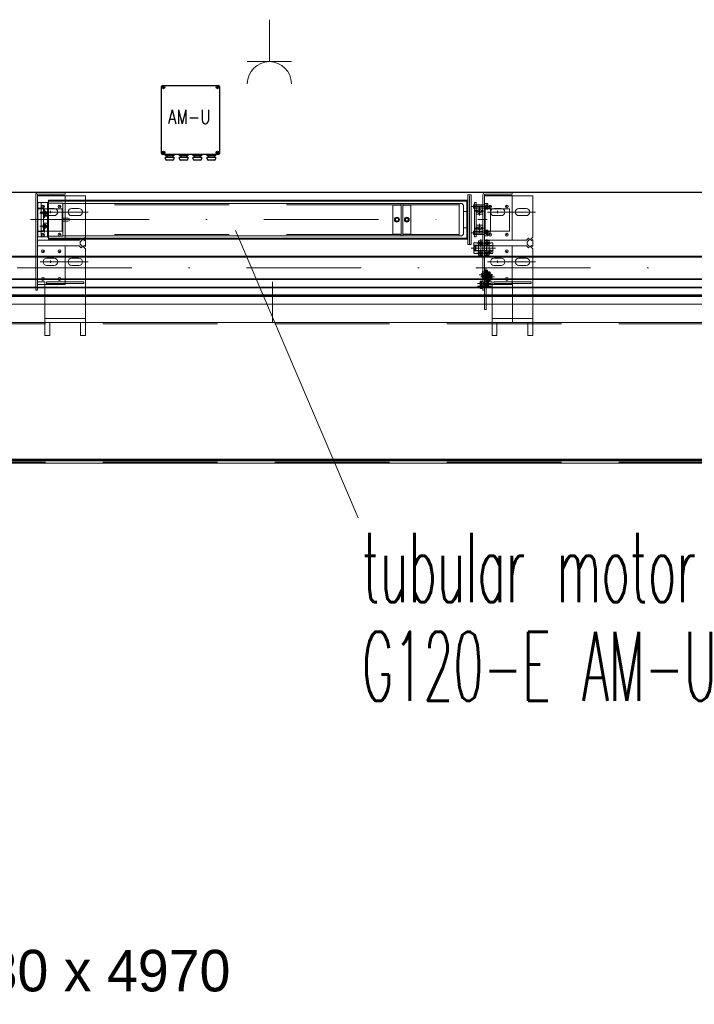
# Model space of a CAD drawing. Extents: x 50445 to 145605, y -10968 to 41989.
# Tile 55 of 256: x 54175 to 55394, y 23411 to 25190. Entities that reach past the tile are written whole.
import ezdxf

# ---------------------------------------------------------------- set-up
doc = ezdxf.new("R2010")
doc.units = 0
doc.header["$LTSCALE"] = 414.30304
doc.header["$MEASUREMENT"] = 0
doc.linetypes.add('DASHDOT', pattern=[1, 0.5, -0.25, 0, -0.25])
doc.linetypes.add('DASHED', pattern=[0.75, 0.5, -0.25])
doc.layers.get('0').update_dxf_attribs({"linetype": 'CONTINUOUS'})
for name, color, linetype, lineweight in [('BESCHRIFTUNG 025', 7, 'CONTINUOUS', 25), ('BLECH', 5, 'CONTINUOUS', 35), ('GEWINDELINIEN', 94, 'CONTINUOUS', 18), ('HILFSLINIEN', 3, 'CONTINUOUS', 13), ('LIJN18', 30, 'CONTINUOUS', 18), ('MITTELLINIEN', 7, 'DASHDOT', 18), ('SCHRAFFUR WÄNDE', 34, 'CONTINUOUS', 18), ('STAHLBAU', 7, 'CONTINUOUS', 35), ('UNSICHTBARE', 7, 'DASHED', 18), ('WÄNDE', 7, 'CONTINUOUS', 35)]:
    doc.layers.add(name, color=color, linetype=linetype, lineweight=lineweight)
doc.styles.add('Isonorm', font='txt.shx')
doc.styles.add('ROMANS', font='romans', dxfattribs={"width": 0.8})
pattern_1 = [(45, (47686.07, 18935.98), (-70.7107, 70.7107), [])]

msp = doc.modelspace()

# ---------------------------------------------------------------- hatches: boundary and pattern name
at = {"layer": 'SCHRAFFUR WÄNDE', "lineweight": 0}
h = msp.add_hatch(dxfattribs=at)
h.set_pattern_fill('ANSI31', color=256, scale=32, style=0)
h.set_pattern_definition(pattern_1)
edge = h.paths.add_edge_path()
edge.add_arc((55005.9, 24844.5), 3.19, 36.8699, 143.1301, ccw=False)
edge.add_line((55008.5, 24846.4), (55011.9, 24846.4))
edge.add_line((55011.9, 24846.4), (55011.9, 24849.4))
edge.add_arc((55011.3, 24849.4), 0.6, 360, 450)
edge.add_line((55011.3, 24850), (55000.5, 24850))
edge.add_arc((55000.5, 24849.4), 0.6, 90, 180)
edge.add_line((54999.9, 24849.4), (54999.9, 24846.4))
edge.add_line((54999.9, 24846.4), (55003.4, 24846.4))
h = msp.add_hatch(dxfattribs=at)
h.set_pattern_fill('ANSI31', color=256, scale=32, style=0)
h.set_pattern_definition(pattern_1)
edge = h.paths.add_edge_path()
edge.add_arc((55005.9, 24844.5), 3.19, 216.8699, 323.1301, ccw=False)
edge.add_line((55003.4, 24842.6), (54999.9, 24842.6))
edge.add_line((54999.9, 24842.6), (54999.9, 24839.6))
edge.add_arc((55000.5, 24839.6), 0.6, 180, 270)
edge.add_line((55000.5, 24839), (55011.3, 24839))
edge.add_arc((55011.3, 24839.6), 0.6, 270, 360)
edge.add_line((55011.9, 24839.6), (55011.9, 24842.6))
edge.add_line((55011.9, 24842.6), (55008.5, 24842.6))
h = msp.add_hatch(dxfattribs=at)
h.set_pattern_fill('ANSI31', color=256, scale=32, style=0)
h.set_pattern_definition(pattern_1)
edge = h.paths.add_edge_path()
edge.add_arc((55005.9, 24813.5), 3.19, 36.8699, 143.1301, ccw=False)
edge.add_line((55008.5, 24815.4), (55011.9, 24815.4))
edge.add_line((55011.9, 24815.4), (55011.9, 24818.4))
edge.add_arc((55011.3, 24818.4), 0.6, 360, 450)
edge.add_line((55011.3, 24819), (55000.5, 24819))
edge.add_arc((55000.5, 24818.4), 0.6, 90, 180)
edge.add_line((54999.9, 24818.4), (54999.9, 24815.4))
edge.add_line((54999.9, 24815.4), (55003.4, 24815.4))
h = msp.add_hatch(dxfattribs=at)
h.set_pattern_fill('ANSI31', color=256, scale=32, style=0)
h.set_pattern_definition(pattern_1)
edge = h.paths.add_edge_path()
edge.add_arc((55005.9, 24813.5), 3.19, 216.8699, 323.1301, ccw=False)
edge.add_line((55003.4, 24811.6), (54999.9, 24811.6))
edge.add_line((54999.9, 24811.6), (54999.9, 24808.6))
edge.add_arc((55000.5, 24808.6), 0.6, 180, 270)
edge.add_line((55000.5, 24808), (55011.3, 24808))
edge.add_arc((55011.3, 24808.6), 0.6, 270, 360)
edge.add_line((55011.9, 24808.6), (55011.9, 24811.6))
edge.add_line((55011.9, 24811.6), (55008.5, 24811.6))
h = msp.add_hatch(dxfattribs=at)
h.set_pattern_fill('ANSI31', color=256, scale=32, style=0)
h.set_pattern_definition(pattern_1)
edge = h.paths.add_edge_path()
edge.add_arc((55017.4, 24734.8), 1.59, 36.8699, 143.1301, ccw=False)
edge.add_line((55018.7, 24735.8), (55019.9, 24735.8))
edge.add_line((55019.9, 24735.8), (55019.9, 24737.2))
edge.add_arc((55019.6, 24737.2), 0.3, 360, 450)
edge.add_line((55019.6, 24737.5), (55015.2, 24737.5))
edge.add_arc((55015.2, 24737.2), 0.3, 90, 180)
edge.add_line((55014.9, 24737.2), (55014.9, 24735.8))
edge.add_line((55014.9, 24735.8), (55016.2, 24735.8))
h = msp.add_hatch(dxfattribs=at)
h.set_pattern_fill('ANSI31', color=256, scale=32, style=0)
h.set_pattern_definition(pattern_1)
edge = h.paths.add_edge_path()
edge.add_arc((55017.4, 24734.8), 1.59, 216.8699, 323.1301, ccw=False)
edge.add_line((55016.2, 24733.8), (55014.9, 24733.8))
edge.add_line((55014.9, 24733.8), (55014.9, 24732.3))
edge.add_arc((55015.2, 24732.3), 0.3, 180, 270)
edge.add_line((55015.2, 24732), (55019.6, 24732))
edge.add_arc((55019.6, 24732.3), 0.3, 270, 360)
edge.add_line((55019.9, 24732.3), (55019.9, 24733.8))
edge.add_line((55019.9, 24733.8), (55018.7, 24733.8))
h = msp.add_hatch(dxfattribs=at)
h.set_pattern_fill('ANSI31', color=256, scale=32, style=0)
h.set_pattern_definition(pattern_1)
edge = h.paths.add_edge_path()
edge.add_arc((55017.4, 24724.3), 1.59, 36.8699, 143.1301, ccw=False)
edge.add_line((55018.7, 24725.3), (55019.9, 24725.3))
edge.add_line((55019.9, 24725.3), (55019.9, 24726.7))
edge.add_arc((55019.6, 24726.7), 0.3, 360, 450)
edge.add_line((55019.6, 24727), (55015.2, 24727))
edge.add_arc((55015.2, 24726.7), 0.3, 90, 180)
edge.add_line((55014.9, 24726.7), (55014.9, 24725.3))
edge.add_line((55014.9, 24725.3), (55016.2, 24725.3))
h = msp.add_hatch(dxfattribs=at)
h.set_pattern_fill('ANSI31', color=256, scale=32, style=0)
h.set_pattern_definition(pattern_1)
edge = h.paths.add_edge_path()
edge.add_arc((55017.4, 24724.3), 1.59, 216.8699, 323.1301, ccw=False)
edge.add_line((55016.2, 24723.3), (55014.9, 24723.3))
edge.add_line((55014.9, 24723.3), (55014.9, 24721.8))
edge.add_arc((55015.2, 24721.8), 0.3, 180, 270)
edge.add_line((55015.2, 24721.5), (55019.6, 24721.5))
edge.add_arc((55019.6, 24721.8), 0.3, 270, 360)
edge.add_line((55019.9, 24721.8), (55019.9, 24723.3))
edge.add_line((55019.9, 24723.3), (55018.7, 24723.3))
h = msp.add_hatch(dxfattribs=at)
h.set_pattern_fill('ANSI31', color=256, scale=32, style=0)
h.set_pattern_definition(pattern_1)
edge = h.paths.add_edge_path()
edge.add_arc((55020.4, 24730.7), 1.59, 36.8699, 143.1301, ccw=False)
edge.add_line((55021.7, 24731.6), (55022.9, 24731.6))
edge.add_line((55022.9, 24731.6), (55022.9, 24733.1))
edge.add_arc((55022.6, 24733.1), 0.3, 360, 450)
edge.add_line((55022.6, 24733.4), (55018.2, 24733.4))
edge.add_arc((55018.2, 24733.1), 0.3, 90, 180)
edge.add_line((55017.9, 24733.1), (55017.9, 24731.6))
edge.add_line((55017.9, 24731.6), (55019.2, 24731.6))
h = msp.add_hatch(dxfattribs=at)
h.set_pattern_fill('ANSI31', color=256, scale=32, style=0)
h.set_pattern_definition(pattern_1)
edge = h.paths.add_edge_path()
edge.add_arc((55020.4, 24730.7), 1.59, 216.8699, 323.1301, ccw=False)
edge.add_line((55019.2, 24729.7), (55017.9, 24729.7))
edge.add_line((55017.9, 24729.7), (55017.9, 24728.2))
edge.add_arc((55018.2, 24728.2), 0.3, 180, 270)
edge.add_line((55018.2, 24727.9), (55022.6, 24727.9))
edge.add_arc((55022.6, 24728.2), 0.3, 270, 360)
edge.add_line((55022.9, 24728.2), (55022.9, 24729.7))
edge.add_line((55022.9, 24729.7), (55021.7, 24729.7))
h = msp.add_hatch(dxfattribs=at)
h.set_pattern_fill('ANSI31', color=256, scale=32, style=0)
h.set_pattern_definition(pattern_1)
edge = h.paths.add_edge_path()
edge.add_arc((55020.4, 24720.2), 1.59, 36.8699, 143.1301, ccw=False)
edge.add_line((55021.7, 24721.1), (55022.9, 24721.1))
edge.add_line((55022.9, 24721.1), (55022.9, 24722.6))
edge.add_arc((55022.6, 24722.6), 0.3, 360, 450)
edge.add_line((55022.6, 24722.9), (55018.2, 24722.9))
edge.add_arc((55018.2, 24722.6), 0.3, 90, 180)
edge.add_line((55017.9, 24722.6), (55017.9, 24721.1))
edge.add_line((55017.9, 24721.1), (55019.2, 24721.1))
h = msp.add_hatch(dxfattribs=at)
h.set_pattern_fill('ANSI31', color=256, scale=32, style=0)
h.set_pattern_definition(pattern_1)
edge = h.paths.add_edge_path()
edge.add_arc((55020.4, 24720.2), 1.59, 216.8699, 323.1301, ccw=False)
edge.add_line((55019.2, 24719.2), (55017.9, 24719.2))
edge.add_line((55017.9, 24719.2), (55017.9, 24717.7))
edge.add_arc((55018.2, 24717.7), 0.3, 180, 270)
edge.add_line((55018.2, 24717.4), (55022.6, 24717.4))
edge.add_arc((55022.6, 24717.7), 0.3, 270, 360)
edge.add_line((55022.9, 24717.7), (55022.9, 24719.2))
edge.add_line((55022.9, 24719.2), (55021.7, 24719.2))
at = {"layer": 'WÄNDE', "lineweight": 0}
h = msp.add_hatch(dxfattribs=at)
h.set_pattern_fill('ANSI31', color=256, scale=32, style=0)
h.set_pattern_definition(pattern_1)
edge = h.paths.add_edge_path()
edge.add_arc((55007.9, 24786.6), 2.32, 36.8699, 143.1301, ccw=False)
edge.add_line((55009.8, 24788), (55011.9, 24788))
edge.add_line((55011.9, 24788), (55011.9, 24790.3))
edge.add_arc((55011.6, 24790.3), 0.3, 0, 90)
edge.add_line((55011.6, 24790.6), (55004.2, 24790.6))
edge.add_arc((55004.2, 24790.3), 0.3, 90, 180)
edge.add_line((55003.9, 24790.3), (55003.9, 24788))
edge.add_line((55003.9, 24788), (55006.1, 24788))
h = msp.add_hatch(dxfattribs=at)
h.set_pattern_fill('ANSI31', color=256, scale=32, style=0)
h.set_pattern_definition(pattern_1)
edge = h.paths.add_edge_path()
edge.add_arc((55007.9, 24786.6), 2.32, 216.8699, 323.1301, ccw=False)
edge.add_line((55006.1, 24785.2), (55003.9, 24785.2))
edge.add_line((55003.9, 24785.2), (55003.9, 24782.9))
edge.add_arc((55004.2, 24782.9), 0.3, 180, 270)
edge.add_line((55004.2, 24782.6), (55011.6, 24782.6))
edge.add_arc((55011.6, 24782.9), 0.3, 270, 360)
edge.add_line((55011.9, 24782.9), (55011.9, 24785.2))
edge.add_line((55011.9, 24785.2), (55009.8, 24785.2))
h = msp.add_hatch(dxfattribs=at)
h.set_pattern_fill('ANSI31', color=256, scale=32, style=0)
h.set_pattern_definition(pattern_1)
edge = h.paths.add_edge_path()
edge.add_arc((55018.9, 24786.6), 2.32, 36.8699, 143.1301, ccw=False)
edge.add_line((55020.8, 24788), (55022.9, 24788))
edge.add_line((55022.9, 24788), (55022.9, 24790.3))
edge.add_arc((55022.6, 24790.3), 0.3, 0, 90)
edge.add_line((55022.6, 24790.6), (55015.2, 24790.6))
edge.add_arc((55015.2, 24790.3), 0.3, 90, 180)
edge.add_line((55014.9, 24790.3), (55014.9, 24788))
edge.add_line((55014.9, 24788), (55017.1, 24788))
h = msp.add_hatch(dxfattribs=at)
h.set_pattern_fill('ANSI31', color=256, scale=32, style=0)
h.set_pattern_definition(pattern_1)
edge = h.paths.add_edge_path()
edge.add_arc((55018.9, 24786.6), 2.32, 216.8699, 323.1301, ccw=False)
edge.add_line((55017.1, 24785.2), (55014.9, 24785.2))
edge.add_line((55014.9, 24785.2), (55014.9, 24782.9))
edge.add_arc((55015.2, 24782.9), 0.3, 180, 270)
edge.add_line((55015.2, 24782.6), (55022.6, 24782.6))
edge.add_arc((55022.6, 24782.9), 0.3, 270, 360)
edge.add_line((55022.9, 24782.9), (55022.9, 24785.2))
edge.add_line((55022.9, 24785.2), (55020.8, 24785.2))
h = msp.add_hatch(dxfattribs=at)
h.set_pattern_fill('ANSI31', color=256, scale=32, style=0)
h.set_pattern_definition(pattern_1)
edge = h.paths.add_edge_path()
edge.add_arc((55007.9, 24768.6), 2.32, 36.8699, 143.1301, ccw=False)
edge.add_line((55009.8, 24770), (55011.9, 24770))
edge.add_line((55011.9, 24770), (55011.9, 24772.3))
edge.add_arc((55011.6, 24772.3), 0.3, 0, 90)
edge.add_line((55011.6, 24772.6), (55004.2, 24772.6))
edge.add_arc((55004.2, 24772.3), 0.3, 90, 180)
edge.add_line((55003.9, 24772.3), (55003.9, 24770))
edge.add_line((55003.9, 24770), (55006.1, 24770))
h = msp.add_hatch(dxfattribs=at)
h.set_pattern_fill('ANSI31', color=256, scale=32, style=0)
h.set_pattern_definition(pattern_1)
edge = h.paths.add_edge_path()
edge.add_arc((55007.9, 24768.6), 2.32, 216.8699, 323.1301, ccw=False)
edge.add_line((55006.1, 24767.2), (55003.9, 24767.2))
edge.add_line((55003.9, 24767.2), (55003.9, 24764.9))
edge.add_arc((55004.2, 24764.9), 0.3, 180, 270)
edge.add_line((55004.2, 24764.6), (55011.6, 24764.6))
edge.add_arc((55011.6, 24764.9), 0.3, 270, 360)
edge.add_line((55011.9, 24764.9), (55011.9, 24767.2))
edge.add_line((55011.9, 24767.2), (55009.8, 24767.2))
h = msp.add_hatch(dxfattribs=at)
h.set_pattern_fill('ANSI31', color=256, scale=32, style=0)
h.set_pattern_definition(pattern_1)
edge = h.paths.add_edge_path()
edge.add_arc((55018.9, 24768.6), 2.32, 36.8699, 143.1301, ccw=False)
edge.add_line((55020.8, 24770), (55022.9, 24770))
edge.add_line((55022.9, 24770), (55022.9, 24772.3))
edge.add_arc((55022.6, 24772.3), 0.3, 0, 90)
edge.add_line((55022.6, 24772.6), (55015.2, 24772.6))
edge.add_arc((55015.2, 24772.3), 0.3, 90, 180)
edge.add_line((55014.9, 24772.3), (55014.9, 24770))
edge.add_line((55014.9, 24770), (55017.1, 24770))
h = msp.add_hatch(dxfattribs=at)
h.set_pattern_fill('ANSI31', color=256, scale=32, style=0)
h.set_pattern_definition(pattern_1)
edge = h.paths.add_edge_path()
edge.add_arc((55018.9, 24768.6), 2.32, 216.8699, 323.1301, ccw=False)
edge.add_line((55017.1, 24767.2), (55014.9, 24767.2))
edge.add_line((55014.9, 24767.2), (55014.9, 24764.9))
edge.add_arc((55015.2, 24764.9), 0.3, 180, 270)
edge.add_line((55015.2, 24764.6), (55022.6, 24764.6))
edge.add_arc((55022.6, 24764.9), 0.3, 270, 360)
edge.add_line((55022.9, 24764.9), (55022.9, 24767.2))
edge.add_line((55022.9, 24767.2), (55020.8, 24767.2))

# ---------------------------------------------------------------- linework, layer by layer
at = {"linetype": 'Continuous', "lineweight": 0}
for p, q in [((54626, 25190.5), (54626, 25114.7)), ((54626, 25114.7), (54586.1, 25114.7)), ((54626, 25114.7), (54665.9, 25114.7)), ((54565, 24809.5), (54786.6, 24290))]:
    msp.add_line(p, q, dxfattribs=at)
for p, q in [((54431, 24948.7), (54431, 25069.7)), ((54433, 25071.7), (54534, 25071.7)), ((54536, 25069.7), (54536, 24948.7)), ((54534, 24946.7), (54433, 24946.7)), ((54438.5, 24944.2), (54438.5, 24946.7)), ((54438.5, 24946.7), (54453.5, 24946.7)), ((54453.5, 24944.2), (54438.5, 24944.2)), ((54438.5, 24938.7), (54438.5, 24941.7)), ((54438.5, 24941.7), (54453.5, 24941.7)), ((54451.5, 24936.7), (54440.5, 24936.7)), ((54441, 24944.2), (54441, 24941.7)), ((54446, 24946.7), (54446, 24946.7)), ((54451, 24944.2), (54451, 24941.7)), ((54453.5, 24946.7), (54453.5, 24944.2)), ((54453.5, 24941.7), (54453.5, 24938.7)), ((54463.5, 24944.2), (54463.5, 24946.7)), ((54463.5, 24946.7), (54478.5, 24946.7)), ((54478.5, 24944.2), (54463.5, 24944.2)), ((54463.5, 24941.7), (54478.5, 24941.7)), ((54463.5, 24938.7), (54463.5, 24941.7)), ((54476.5, 24936.7), (54465.5, 24936.7)), ((54466, 24944.2), (54466, 24941.7)), ((54471, 24946.7), (54471, 24946.7)), ((54476, 24944.2), (54476, 24941.7)), ((54478.5, 24946.7), (54478.5, 24944.2)), ((54478.5, 24941.7), (54478.5, 24938.7)), ((54488.5, 24944.2), (54488.5, 24946.7)), ((54488.5, 24946.7), (54503.5, 24946.7)), ((54503.5, 24944.2), (54488.5, 24944.2)), ((54488.5, 24938.7), (54488.5, 24941.7)), ((54488.5, 24941.7), (54503.5, 24941.7)), ((54501.5, 24936.7), (54490.5, 24936.7)), ((54491, 24944.2), (54491, 24941.7)), ((54496, 24946.7), (54496, 24946.7)), ((54501, 24944.2), (54501, 24941.7)), ((54503.5, 24946.7), (54503.5, 24944.2)), ((54503.5, 24941.7), (54503.5, 24938.7)), ((54513.5, 24944.2), (54513.5, 24946.7)), ((54513.5, 24946.7), (54528.5, 24946.7)), ((54528.5, 24944.2), (54513.5, 24944.2)), ((54513.5, 24938.7), (54513.5, 24941.7)), ((54513.5, 24941.7), (54528.5, 24941.7)), ((54526.5, 24936.7), (54515.5, 24936.7)), ((54516, 24944.2), (54516, 24941.7)), ((54521, 24946.7), (54521, 24946.7)), ((54526, 24944.2), (54526, 24941.7)), ((54528.5, 24946.7), (54528.5, 24944.2)), ((54528.5, 24941.7), (54528.5, 24938.7))]:
    msp.add_line(p, q)
for centre, radius in [((54434.5, 25068.2), 2.5), ((54434.5, 25068.2), 1), ((54532.5, 25068.2), 2.5), ((54532.5, 25068.2), 1), ((54434.5, 24950.2), 2.5), ((54434.5, 24950.2), 1), ((54532.5, 24950.2), 2.5), ((54532.5, 24950.2), 1)]:
    msp.add_circle(centre, radius)
msp.add_arc((54626, 25074.8), 39.9, 0, 180, dxfattribs=at)
for centre, start, end in [((54433, 25069.7), 90, 180), ((54534, 25069.7), 0, 90), ((54433, 24948.7), 180, 270), ((54440.5, 24938.7), 180, 270), ((54451.5, 24938.7), 270, 0), ((54465.5, 24938.7), 180, 270), ((54476.5, 24938.7), 270, 0), ((54490.5, 24938.7), 180, 270), ((54501.5, 24938.7), 270, 0), ((54515.5, 24938.7), 180, 270), ((54526.5, 24938.7), 270, 0), ((54534, 24948.7), 270, 0)]:
    msp.add_arc(centre, 2, start, end)
at = {"layer": 'BLECH', "lineweight": 0}
for p, q in [((56153.9, 24878.8), (53703.9, 24878.8)), ((56153.9, 24877.8), (53703.9, 24877.8)), ((54203.9, 24873.8), (54203.9, 24701.8)), ((54206.9, 24873.8), (54206.9, 24701.8)), ((54206.9, 24872.8), (54256.9, 24872.8)), ((54293.9, 24871.8), (54206.9, 24871.8)), ((54256.9, 24877.8), (54207.9, 24877.8)), ((54256.9, 24874.8), (54207.9, 24874.8)), ((54256.9, 24877.8), (54256.9, 24874.8)), ((54256.9, 24872.8), (54256.9, 24791.8)), ((54293.9, 24871.8), (54293.9, 24797.5)), ((54984.9, 24874), (54990.9, 24874)), ((54984.9, 24794), (54984.9, 24874)), ((54987.9, 24784), (54987.9, 24872)), ((54990.9, 24784), (54990.9, 24874)), ((55011.9, 24873.8), (55011.9, 24701.8)), ((55014.9, 24873.8), (55014.9, 24701.8)), ((55014.9, 24872.8), (55064.9, 24872.8)), ((55101.9, 24871.8), (55014.9, 24871.8)), ((55064.9, 24877.8), (55015.9, 24877.8)), ((55064.9, 24874.8), (55015.9, 24874.8)), ((55064.9, 24877.8), (55064.9, 24874.8)), ((55064.9, 24872.8), (55064.9, 24791.8)), ((55101.9, 24871.8), (55101.9, 24797.5)), ((54207.8, 24807.5), (54207.8, 24849.5)), ((54217.8, 24849.5), (54207.8, 24849.5)), ((54207.8, 24848.5), (54217.8, 24848.5)), ((54217.8, 24807.5), (54217.8, 24849.5)), ((54220.8, 24848.5), (54240.1, 24848.5)), ((54223.9, 24849.3), (54236.9, 24849.3)), ((54226.9, 24864), (54984.9, 24864)), ((54226.9, 24864), (54226.9, 24794)), ((54226.9, 24862.5), (54984.9, 24862.5)), ((54268.9, 24849.3), (54281.9, 24849.3)), ((54982.9, 24795.5), (54982.9, 24862.5)), ((54984.9, 24784), (54984.9, 24864)), ((54996.9, 24798), (54996.9, 24860)), ((54999.9, 24860), (54996.9, 24860)), ((54999.9, 24798), (54999.9, 24860)), ((54999.9, 24849.4), (54999.9, 24844.5)), ((55011.3, 24850), (55000.5, 24850)), ((55011.9, 24849.4), (55011.9, 24844.5)), ((55015.8, 24807.5), (55015.8, 24849.5)), ((55025.8, 24849.5), (55015.8, 24849.5)), ((55015.8, 24848.5), (55025.8, 24848.5)), ((55025.8, 24807.5), (55025.8, 24849.5)), ((55028.8, 24848.5), (55048.1, 24848.5)), ((55031.9, 24849.3), (55044.9, 24849.3)), ((55076.9, 24849.3), (55089.9, 24849.3)), ((54223.9, 24836.3), (54236.9, 24836.3)), ((54268.9, 24836.3), (54281.9, 24836.3)), ((54999.9, 24846.4), (54996.9, 24846.4)), ((54999.9, 24846.4), (55003.4, 24846.4)), ((54999.9, 24839.6), (54999.9, 24844.5)), ((54999.9, 24842.6), (55003.4, 24842.6)), ((55011.3, 24839), (55000.5, 24839)), ((55011.9, 24846.4), (55008.5, 24846.4)), ((55011.9, 24842.6), (55008.5, 24842.6)), ((55011.9, 24839.6), (55011.9, 24844.5)), ((55031.9, 24836.3), (55044.9, 24836.3)), ((55076.9, 24836.3), (55089.9, 24836.3)), ((54999.9, 24811.6), (54996.9, 24811.6)), ((54999.9, 24818.4), (54999.9, 24813.5)), ((54999.9, 24815.4), (55003.4, 24815.4)), ((54999.9, 24808.6), (54999.9, 24813.5)), ((54999.9, 24811.6), (55003.4, 24811.6)), ((55011.3, 24819), (55000.5, 24819)), ((55011.9, 24815.4), (55008.5, 24815.4)), ((55011.9, 24811.6), (55008.5, 24811.6)), ((55011.9, 24818.4), (55011.9, 24813.5)), ((55011.9, 24808.6), (55011.9, 24813.5)), ((54207.8, 24808.5), (54217.8, 24808.5)), ((54217.8, 24807.5), (54207.8, 24807.5)), ((54226.9, 24795.5), (54984.9, 24795.5)), ((54226.9, 24794), (54984.9, 24794)), ((54286.1, 24795.4), (54282.4, 24791.8)), ((54288.2, 24793.3), (54286.1, 24795.4)), ((54289.7, 24793.3), (54293.9, 24797.5)), ((54999.9, 24798), (54996.9, 24798)), ((55011.3, 24808), (55000.5, 24808)), ((55015.8, 24808.5), (55025.8, 24808.5)), ((55025.8, 24807.5), (55015.8, 24807.5)), ((55094.1, 24795.4), (55090.4, 24791.8)), ((55096.2, 24793.3), (55094.1, 24795.4)), ((55097.7, 24793.3), (55101.9, 24797.5)), ((54282.4, 24791.8), (54206.9, 24791.8)), ((54206.9, 24791.8), (54256.9, 24791.8)), ((54282.4, 24781.8), (54206.9, 24781.8)), ((54208.4, 24781.8), (54256.9, 24781.8)), ((54286.1, 24778.1), (54282.4, 24781.8)), ((54288.2, 24793.3), (54283.9, 24789)), ((54283.9, 24789), (54283.9, 24784.5)), ((54288.2, 24780.3), (54283.9, 24784.5)), ((54288.2, 24780.3), (54286.1, 24778.1)), ((54289.7, 24793.3), (54291.8, 24791.1)), ((54289.7, 24780.3), (54291.8, 24782.4)), ((54289.7, 24780.3), (54293.9, 24776)), ((54291.8, 24791.1), (54293.9, 24793.3)), ((54291.8, 24782.4), (54293.9, 24780.3)), ((54293.9, 24793.3), (54293.9, 24780.3)), ((54293.9, 24776), (54293.9, 24642.8)), ((54984.9, 24784), (54990.9, 24784)), ((54995.5, 24785), (54995.5, 24770.3)), ((54996.5, 24787.4), (55002.9, 24787.4)), ((54996.5, 24782.5), (55002.9, 24782.5)), ((54998.9, 24782.6), (54997.9, 24781.7)), ((54997.9, 24773.5), (54997.9, 24781.7)), ((55022.9, 24782.6), (54998.9, 24782.6)), ((54998.9, 24772.6), (54998.9, 24782.6)), ((55003.9, 24785), (55003.9, 24770.3)), ((55090.4, 24791.8), (55014.9, 24791.8)), ((55014.9, 24791.8), (55064.9, 24791.8)), ((55090.4, 24781.8), (55014.9, 24781.8)), ((55016.4, 24781.8), (55064.9, 24781.8)), ((55018.4, 24772.6), (55018.4, 24782.6)), ((55022.9, 24769.2), (55022.9, 24786.1)), ((55023.3, 24786.1), (55022.9, 24786.1)), ((55023.3, 24787.4), (55029.3, 24787.4)), ((55023.3, 24767.8), (55023.3, 24787.4)), ((55023.3, 24782.5), (55029.3, 24782.5)), ((55029.7, 24770.3), (55029.7, 24785)), ((55094.1, 24778.1), (55090.4, 24781.8)), ((55096.2, 24793.3), (55091.9, 24789)), ((55091.9, 24789), (55091.9, 24784.5)), ((55096.2, 24780.3), (55091.9, 24784.5)), ((55096.2, 24780.3), (55094.1, 24778.1)), ((55097.7, 24793.3), (55099.8, 24791.1)), ((55097.7, 24780.3), (55099.8, 24782.4)), ((55097.7, 24780.3), (55101.9, 24776)), ((55099.8, 24791.1), (55101.9, 24793.3)), ((55099.8, 24782.4), (55101.9, 24780.3)), ((55101.9, 24793.3), (55101.9, 24780.3)), ((55101.9, 24776), (55101.9, 24642.8)), ((54223.9, 24759.3), (54236.9, 24759.3)), ((54236.9, 24759.3), (54223.9, 24759.3)), ((54268.9, 24759.3), (54281.9, 24759.3)), ((54996.5, 24772.7), (55002.9, 24772.7)), ((54996.5, 24767.8), (55002.9, 24767.8)), ((54998.9, 24772.6), (54997.9, 24773.5)), ((55022.9, 24772.6), (54998.9, 24772.6)), ((55023.3, 24769.2), (55022.9, 24769.2)), ((55023.3, 24772.7), (55029.3, 24772.7)), ((55023.3, 24767.8), (55029.3, 24767.8)), ((55031.9, 24759.3), (55044.9, 24759.3)), ((55044.9, 24759.3), (55031.9, 24759.3)), ((55076.9, 24759.3), (55089.9, 24759.3)), ((54223.9, 24746.3), (54236.9, 24746.3)), ((54236.9, 24746.3), (54223.9, 24746.3)), ((54268.9, 24746.3), (54281.9, 24746.3)), ((55031.9, 24746.3), (55044.9, 24746.3)), ((55044.9, 24746.3), (55031.9, 24746.3)), ((55076.9, 24746.3), (55089.9, 24746.3)), ((55010.4, 24732), (55009.9, 24731.6)), ((55009.9, 24727.5), (55009.9, 24731.6)), ((55010.4, 24727), (55009.9, 24727.5)), ((55019.9, 24732), (55010.4, 24732)), ((55010.4, 24727), (55010.4, 24732)), ((55019.9, 24727), (55010.4, 24727)), ((55013.4, 24727.9), (55012.9, 24727.4)), ((55012.9, 24723.4), (55012.9, 24727.4)), ((55013.4, 24722.9), (55012.9, 24723.4)), ((55022.9, 24727.9), (55013.4, 24727.9)), ((55013.4, 24722.9), (55013.4, 24727.9)), ((55022.9, 24722.9), (55013.4, 24722.9)), ((55014.9, 24731.8), (55017.9, 24731.8)), ((55014.9, 24666.3), (55014.9, 24731.8)), ((55017.5, 24727), (55017.5, 24732)), ((55017.9, 24666.3), (55017.9, 24731.8)), ((55019.9, 24733.8), (55024.5, 24733.8)), ((55019.9, 24733.8), (55019.9, 24725.3)), ((55019.9, 24725.3), (55024.5, 24725.3)), ((55020.5, 24722.9), (55020.5, 24727.9)), ((55022.9, 24729.7), (55027.5, 24729.7)), ((55022.9, 24729.7), (55022.9, 24721.2)), ((55024.9, 24725.7), (55024.9, 24733.4)), ((55027.9, 24721.6), (55027.9, 24729.3)), ((56153.9, 24706.8), (53703.9, 24706.8)), ((56153.9, 24705.8), (53703.9, 24705.8)), ((54206.9, 24716.8), (54220.3, 24716.8)), ((54206.9, 24711.8), (54220.3, 24711.8)), ((54220.3, 24642.8), (54220.3, 24716.8)), ((54223.3, 24716.8), (54290.9, 24716.8)), ((54223.3, 24713.8), (54223.3, 24716.8)), ((54223.3, 24713.8), (54290.9, 24713.8)), ((54256.9, 24716.8), (54256.9, 24713.8)), ((54290.9, 24716.8), (54290.9, 24713.8)), ((54631.9, 24642.8), (54631.9, 24716.8)), ((55006.9, 24717.6), (55006.9, 24709.9)), ((55006.9, 24712.6), (55006.9, 24704.9)), ((55011.9, 24718), (55007.3, 24718)), ((55011.9, 24713), (55007.3, 24713)), ((55011.9, 24709.5), (55007.3, 24709.5)), ((55011.9, 24704.5), (55007.3, 24704.5)), ((55011.9, 24709.5), (55011.9, 24718)), ((55011.9, 24716.3), (55021.4, 24716.3)), ((55011.9, 24704.5), (55011.9, 24713)), ((55011.9, 24711.3), (55021.4, 24711.3)), ((55011.9, 24711.3), (55021.4, 24711.3)), ((55011.9, 24706.3), (55021.4, 24706.3)), ((55014.3, 24716.3), (55014.3, 24711.3)), ((55014.3, 24711.3), (55014.3, 24706.3)), ((55014.9, 24716.8), (55028.3, 24716.8)), ((55014.9, 24715.8), (55017.9, 24715.8)), ((55014.9, 24711.8), (55028.3, 24711.8)), ((55021.4, 24716.3), (55021.4, 24711.3)), ((55021.4, 24716.3), (55021.9, 24715.8)), ((55021.4, 24711.3), (55021.9, 24711.8)), ((55021.4, 24711.3), (55021.4, 24706.3)), ((55021.4, 24711.3), (55021.9, 24710.8)), ((55021.4, 24706.3), (55021.9, 24706.8)), ((55021.9, 24715.8), (55021.9, 24711.8)), ((55021.9, 24710.8), (55021.9, 24706.8)), ((55022.9, 24721.2), (55027.5, 24721.2)), ((55028.3, 24642.8), (55028.3, 24716.8)), ((55031.3, 24716.8), (55098.9, 24716.8)), ((55031.3, 24713.8), (55031.3, 24716.8)), ((55031.3, 24713.8), (55098.9, 24713.8)), ((55064.9, 24716.8), (55064.9, 24713.8)), ((55098.9, 24716.8), (55098.9, 24713.8)), ((56153.9, 24693.3), (53703.9, 24693.3)), ((56153.9, 24691.8), (53703.9, 24691.8)), ((56153.9, 24690.3), (53703.9, 24690.3)), ((54203.9, 24701.8), (54206.9, 24701.8)), ((55011.9, 24701.8), (55014.9, 24701.8)), ((53703.9, 24676.3), (56153.9, 24676.3)), ((55014.9, 24666.3), (55017.9, 24666.3)), ((53703.9, 24642.8), (56153.9, 24642.8)), ((54220.3, 24650.2), (54293.9, 24650.2)), ((54220.3, 24642.8), (54293.9, 24642.8)), ((54220.3, 24642.8), (54220.3, 24619.8)), ((54284.9, 24642.8), (54229.3, 24642.8)), ((54229.3, 24642.8), (54229.3, 24619.8)), ((54284.9, 24642.8), (54284.9, 24619.8)), ((54293.9, 24642.8), (54293.9, 24619.8)), ((55028.3, 24650.2), (55101.9, 24650.2)), ((55028.3, 24642.8), (55101.9, 24642.8)), ((55028.3, 24642.8), (55028.3, 24619.8)), ((55092.9, 24642.8), (55037.3, 24642.8)), ((55037.3, 24642.8), (55037.3, 24619.8)), ((55092.9, 24642.8), (55092.9, 24619.8)), ((55101.9, 24642.8), (55101.9, 24619.8)), ((54220.3, 24619.8), (54229.3, 24619.8)), ((54284.9, 24619.8), (54293.9, 24619.8)), ((55028.3, 24619.8), (55037.3, 24619.8)), ((55092.9, 24619.8), (55101.9, 24619.8)), ((56153.9, 24396.3), (53703.9, 24396.3)), ((56153.9, 24394.8), (53703.9, 24394.8)), ((56153.9, 24393.3), (53703.9, 24393.3)), ((53703.9, 24388.8), (56153.9, 24388.8))]:
    msp.add_line(p, q, dxfattribs=at)
at = {"layer": 'BLECH', "linetype": 'DASHED', "lineweight": 0}
for p, q in [((54206.9, 24848.5), (54207.8, 24848.5)), ((54217.8, 24848.5), (54220.8, 24848.5)), ((54240.1, 24848.5), (54251.9, 24848.5)), ((54251.9, 24848.5), (54251.9, 24808.5)), ((55014.9, 24848.5), (55015.8, 24848.5)), ((55025.8, 24848.5), (55028.8, 24848.5)), ((55048.1, 24848.5), (55059.9, 24848.5)), ((55059.9, 24848.5), (55059.9, 24808.5)), ((54206.9, 24808.5), (54207.8, 24808.5)), ((54217.8, 24808.5), (54251.9, 24808.5)), ((55014.9, 24808.5), (55015.8, 24808.5)), ((55025.8, 24808.5), (55059.9, 24808.5)), ((54256.9, 24781.8), (54256.9, 24716.8)), ((55064.9, 24781.8), (55064.9, 24716.8)), ((54220.3, 24711.8), (54256.9, 24711.8)), ((54256.9, 24713.8), (54256.9, 24711.8)), ((55028.3, 24711.8), (55064.9, 24711.8)), ((55064.9, 24713.8), (55064.9, 24711.8)), ((53703.9, 24640.8), (56153.9, 24640.8)), ((53703.9, 24390.8), (56153.9, 24390.8))]:
    msp.add_line(p, q, dxfattribs=at)
at = {"layer": 'BLECH', "lineweight": 0}
for centre in [(54216.9, 24852.8), (54246.9, 24852.8), (55024.9, 24852.8), (55054.9, 24852.8), (54216.9, 24801.8), (54246.9, 24801.8), (55024.9, 24801.8), (55054.9, 24801.8), (54216.9, 24771.8), (54246.9, 24771.8), (55024.9, 24771.8), (55054.9, 24771.8), (54216.9, 24721.8), (54246.9, 24721.8), (55024.9, 24721.8), (55054.9, 24721.8)]:
    msp.add_circle(centre, 2.5, dxfattribs=at)
for centre, radius, start, end in [((54207.9, 24873.8), 4, 90, 180), ((54207.9, 24873.8), 1, 90, 180), ((55015.9, 24873.8), 4, 90, 180), ((55015.9, 24873.8), 1, 90, 180), ((54223.9, 24842.8), 6.5, 90, 270), ((54236.9, 24842.8), 6.5, 270, 90), ((54268.9, 24842.8), 6.5, 90, 270), ((54281.9, 24842.8), 6.5, 270, 90), ((55000.5, 24849.4), 0.6, 90, 180), ((55005.9, 24844.5), 3.19, 0, 180), ((55011.3, 24849.4), 0.6, 0, 90), ((55031.9, 24842.8), 6.5, 90, 270), ((55044.9, 24842.8), 6.5, 270, 90), ((55076.9, 24842.8), 6.5, 90, 270), ((55089.9, 24842.8), 6.5, 270, 90), ((55000.5, 24839.6), 0.6, 180, 270), ((55005.9, 24844.5), 3.19, 180, 0), ((55011.3, 24839.6), 0.6, 270, 0), ((55000.5, 24818.4), 0.6, 90, 180), ((55005.9, 24813.5), 3.19, 0, 180), ((55005.9, 24813.5), 3.19, 180, 0), ((55011.3, 24818.4), 0.6, 0, 90), ((55000.5, 24808.6), 0.6, 180, 270), ((55011.3, 24808.6), 0.6, 270, 0), ((54999, 24785), 3.51, 135.6543, 224.3457), ((55008.1, 24777.6), 12.5, 156.9651, 203.0349), ((55000.4, 24785), 3.51, 315.6543, 44.3457), ((54991.4, 24777.6), 12.5, 336.9651, 23.0349), ((55021.7, 24785), 8.03, 342.2113, 17.7887), ((54998.2, 24777.6), 31.6, 351.0517, 8.9483), ((54223.9, 24752.8), 6.5, 90, 270), ((54223.9, 24752.8), 6.5, 90, 270), ((54236.9, 24752.8), 6.5, 270, 90), ((54236.9, 24752.8), 6.5, 270, 90), ((54268.9, 24752.8), 6.5, 90, 270), ((54281.9, 24752.8), 6.5, 270, 90), ((54999, 24770.3), 3.51, 135.6543, 224.3457), ((55000.4, 24770.3), 3.51, 315.6543, 44.3457), ((55031.9, 24752.8), 6.5, 90, 270), ((55031.9, 24752.8), 6.5, 90, 270), ((55021.7, 24770.3), 8.03, 342.2113, 17.7887), ((55044.9, 24752.8), 6.5, 270, 90), ((55044.9, 24752.8), 6.5, 270, 90), ((55076.9, 24752.8), 6.5, 90, 270), ((55089.9, 24752.8), 6.5, 270, 90), ((55024.5, 24733.4), 0.4, 0, 90), ((55024.5, 24725.7), 0.4, 270, 0), ((55027.5, 24729.3), 0.4, 0, 90), ((55007.3, 24717.6), 0.4, 90, 180), ((55007.3, 24712.6), 0.4, 90, 180), ((55007.3, 24709.9), 0.4, 180, 270), ((55007.3, 24704.9), 0.4, 180, 270), ((55027.5, 24721.6), 0.4, 270, 0)]:
    msp.add_arc(centre, radius, start, end, dxfattribs=at)
for p in [(54216.9, 24852.8), (54246.9, 24852.8), (55024.9, 24852.8), (55054.9, 24852.8), (54216.9, 24801.8), (54246.9, 24801.8), (55024.9, 24801.8), (55054.9, 24801.8), (54216.9, 24771.8), (54246.9, 24771.8), (55024.9, 24771.8), (55054.9, 24771.8), (54216.9, 24721.8), (54246.9, 24721.8), (55024.9, 24721.8), (55054.9, 24721.8)]:
    msp.add_point(p, dxfattribs=at)
at = {"layer": 'GEWINDELINIEN', "lineweight": 0}
for p, q in [((55011.9, 24855.4), (54994.9, 24855.4)), ((55011.9, 24850.6), (54994.9, 24850.6)), ((55011.9, 24807.4), (54994.9, 24807.4)), ((55011.9, 24802.6), (54994.9, 24802.6)), ((55018.4, 24781.7), (54997.9, 24781.7)), ((55018.4, 24773.5), (54997.9, 24773.5)), ((55017.5, 24731.6), (55009.9, 24731.6)), ((55017.5, 24727.5), (55009.9, 24727.5)), ((55020.5, 24727.4), (55012.9, 24727.4)), ((55020.5, 24723.4), (55012.9, 24723.4)), ((55014.3, 24715.8), (55021.9, 24715.8)), ((55014.3, 24711.8), (55021.9, 24711.8)), ((55014.3, 24710.8), (55021.9, 24710.8)), ((55014.3, 24706.8), (55021.9, 24706.8))]:
    msp.add_line(p, q, dxfattribs=at)
at = {"layer": 'HILFSLINIEN', "lineweight": 0}
for p, q in [((54211.9, 24842.8), (54298.9, 24842.8)), ((54230.4, 24845.2), (54230.4, 24840.9)), ((55019.9, 24842.8), (55106.9, 24842.8)), ((55038.4, 24845.2), (55038.4, 24840.9)), ((54194.7, 24829), (54211.5, 24829)), ((55002.7, 24829), (55019.5, 24829)), ((54211.9, 24752.8), (54298.9, 24752.8)), ((54230.4, 24755.2), (54230.4, 24750.9)), ((54230.4, 24755.2), (54230.4, 24750.9)), ((55019.9, 24752.8), (55106.9, 24752.8)), ((55038.4, 24755.2), (55038.4, 24750.9)), ((55038.4, 24755.2), (55038.4, 24750.9)), ((55014.9, 24713.8), (55017.9, 24713.8)), ((55014.9, 24708.8), (55017.9, 24708.8)), ((55065.1, 24642.8), (55065.1, 24716.8))]:
    msp.add_line(p, q, dxfattribs=at)
at = {"layer": 'MITTELLINIEN', "lineweight": 0}
for p, q in [((55025.9, 24853), (54989.9, 24853)), ((55005.9, 24852.7), (55005.9, 24836.3)), ((54211.4, 24841), (54227.4, 24841)), ((54219.9, 24832.5), (54219.9, 24846.5)), ((55014.1, 24844.5), (54997.7, 24844.5)), ((54201.9, 24829), (55016.9, 24829)), ((54211.4, 24817), (54227.4, 24817)), ((54219.9, 24819.5), (54219.9, 24805.5)), ((55014.1, 24813.5), (54997.7, 24813.5)), ((55005.9, 24805.3), (55005.9, 24821.7)), ((55025.9, 24805), (54989.9, 24805)), ((55007.9, 24793.9), (55007.9, 24779.3)), ((55018.9, 24793.9), (55018.9, 24779.3)), ((54990.5, 24777.6), (55008.9, 24777.6)), ((55034.7, 24777.6), (54992.9, 24777.6)), ((55015.3, 24786.6), (55000.6, 24786.6)), ((55007.9, 24761.3), (55007.9, 24775.9)), ((55026.3, 24786.6), (55011.6, 24786.6)), ((55018.9, 24761.3), (55018.9, 24775.9)), ((55015.3, 24768.6), (55000.6, 24768.6)), ((55026.3, 24768.6), (55011.6, 24768.6)), ((58107.3, 24741.8), (51650.3, 24741.8)), ((55017.4, 24741.4), (55017.4, 24728.2)), ((55029.9, 24729.5), (55004.9, 24729.5)), ((55032.9, 24725.4), (55007.9, 24725.4)), ((55024, 24734.8), (55010.8, 24734.8)), ((55024, 24724.3), (55010.8, 24724.3)), ((55027, 24730.7), (55013.8, 24730.7)), ((55017.4, 24717.7), (55017.4, 24730.9)), ((55020.4, 24737.3), (55020.4, 24724.1)), ((55020.4, 24713.6), (55020.4, 24726.8)), ((55001.9, 24713.8), (55026.9, 24713.8)), ((55001.9, 24708.8), (55026.9, 24708.8)), ((55027, 24720.2), (55013.8, 24720.2))]:
    msp.add_line(p, q, dxfattribs=at)
at = {"layer": 'STAHLBAU', "lineweight": 0}
for p, q in [((54206.9, 24859.5), (54207.4, 24860)), ((54206.9, 24798.5), (54206.9, 24859.5)), ((54224.9, 24860), (54207.4, 24860)), ((54207.4, 24798), (54207.4, 24860)), ((54213.9, 24798), (54213.9, 24860)), ((54213.9, 24849), (54218.9, 24849)), ((54218.9, 24849), (54218.9, 24844.3)), ((54226.9, 24860.7), (54224.9, 24860.7)), ((54224.9, 24797.2), (54224.9, 24860.7)), ((54226.9, 24797.2), (54226.9, 24860.7)), ((54252.9, 24858.7), (54226.9, 24858.7)), ((54252.9, 24799.2), (54252.9, 24858.7)), ((54252.9, 24858), (54862.9, 24858)), ((54863.9, 24858), (54863.9, 24800)), ((54863.9, 24858), (54866.9, 24858)), ((54866.9, 24858), (54866.9, 24800)), ((54867.9, 24858), (54973.9, 24858)), ((54968.9, 24858), (54968.9, 24800)), ((54973.9, 24858), (54976.9, 24855)), ((54976.9, 24855), (54976.9, 24803)), ((54995.5, 24856), (54994.9, 24855.4)), ((54994.9, 24850.6), (54994.9, 24855.4)), ((54995.5, 24850), (54994.9, 24850.6)), ((55014.9, 24856), (54995.5, 24856)), ((54995.5, 24850), (54995.5, 24856)), ((55014.9, 24850), (54995.5, 24850)), ((55011.9, 24850), (55011.9, 24856)), ((55014.9, 24858), (55020.4, 24858)), ((55014.9, 24858), (55014.9, 24848)), ((55014.9, 24848), (55020.4, 24848)), ((55020.9, 24848.5), (55020.9, 24857.5)), ((54206.9, 24837), (54206.9, 24821)), ((54219, 24842.5), (54218.1, 24840.9)), ((54218.1, 24841), (54219, 24839.4)), ((54218.9, 24837.6), (54218.9, 24835.5)), ((54218.9, 24835.5), (54224.9, 24835.5)), ((54220.8, 24842.5), (54219, 24842.5)), ((54219, 24839.5), (54220.8, 24839.5)), ((54221.7, 24841), (54220.8, 24842.5)), ((54220.8, 24839.5), (54221.7, 24841)), ((54261.9, 24832), (54252.9, 24832)), ((54854.9, 24831.6), (54853.4, 24829)), ((54857.9, 24831.6), (54854.9, 24831.6)), ((54859.4, 24829), (54857.9, 24831.6)), ((54872.9, 24831.6), (54871.4, 24829)), ((54875.9, 24831.6), (54872.9, 24831.6)), ((54877.4, 24829), (54875.9, 24831.6)), ((54982.9, 24844), (54976.9, 24844)), ((55011.9, 24821.5), (55011.9, 24836.5)), ((54218.1, 24817), (54219, 24818.5)), ((54219, 24815.5), (54218.1, 24817)), ((54218.9, 24822.5), (54224.9, 24822.5)), ((54218.9, 24820.3), (54218.9, 24822.5)), ((54218.9, 24809), (54218.9, 24813.6)), ((54219, 24818.5), (54220.8, 24818.5)), ((54220.8, 24815.5), (54219, 24815.5)), ((54220.8, 24818.5), (54221.7, 24816.9)), ((54221.7, 24817), (54220.8, 24815.4)), ((54261.9, 24826), (54252.9, 24826)), ((54853.4, 24829), (54854.9, 24826.4)), ((54854.9, 24826.4), (54857.9, 24826.4)), ((54857.9, 24826.4), (54859.4, 24829)), ((54871.4, 24829), (54872.9, 24826.4)), ((54872.9, 24826.4), (54875.9, 24826.4)), ((54875.9, 24826.4), (54877.4, 24829)), ((54982.9, 24814), (54976.9, 24814)), ((54206.9, 24798.5), (54207.4, 24798)), ((54207.4, 24798), (54224.9, 24798)), ((54213.9, 24809), (54218.9, 24809)), ((54226.9, 24797.2), (54224.9, 24797.2)), ((54252.9, 24799.2), (54226.9, 24799.2)), ((54252.9, 24800), (54862.9, 24800)), ((54866.9, 24800), (54863.9, 24800)), ((54867.9, 24800), (54973.9, 24800)), ((54973.9, 24800), (54976.9, 24803)), ((54995.5, 24808), (54994.9, 24807.4)), ((54994.9, 24802.6), (54994.9, 24807.4)), ((54995.5, 24802), (54994.9, 24802.6)), ((55014.9, 24808), (54995.5, 24808)), ((54995.5, 24802), (54995.5, 24808)), ((55014.9, 24802), (54995.5, 24802)), ((55011.9, 24802), (55011.9, 24808)), ((55014.9, 24810), (55020.4, 24810)), ((55014.9, 24810), (55014.9, 24800)), ((55014.9, 24800), (55020.4, 24800)), ((55020.9, 24800.5), (55020.9, 24809.5)), ((55003.9, 24790.3), (55003.9, 24786.6)), ((55003.9, 24788), (55006.1, 24788)), ((55003.9, 24782.9), (55003.9, 24786.6)), ((55003.9, 24785.2), (55006.1, 24785.2)), ((55011.6, 24790.6), (55004.2, 24790.6)), ((55011.6, 24782.6), (55004.2, 24782.6)), ((55011.9, 24788), (55009.8, 24788)), ((55011.9, 24785.2), (55009.8, 24785.2)), ((55011.9, 24790.3), (55011.9, 24786.6)), ((55011.9, 24782.9), (55011.9, 24786.6)), ((55014.9, 24790.3), (55014.9, 24786.6)), ((55014.9, 24788), (55017.1, 24788)), ((55014.9, 24782.9), (55014.9, 24786.6)), ((55014.9, 24785.2), (55017.1, 24785.2)), ((55022.6, 24790.6), (55015.2, 24790.6)), ((55022.6, 24782.6), (55015.2, 24782.6)), ((55022.9, 24788), (55020.8, 24788)), ((55022.9, 24785.2), (55020.8, 24785.2)), ((55022.9, 24790.3), (55022.9, 24786.6)), ((55022.9, 24782.9), (55022.9, 24786.6)), ((58107.3, 24762.8), (51650.3, 24762.8)), ((58107.3, 24761.3), (51650.3, 24761.3)), ((55003.9, 24772.3), (55003.9, 24768.6)), ((55003.9, 24770), (55006.1, 24770)), ((55003.9, 24764.9), (55003.9, 24768.6)), ((55003.9, 24767.2), (55006.1, 24767.2)), ((55011.6, 24772.6), (55004.2, 24772.6)), ((55011.6, 24764.6), (55004.2, 24764.6)), ((55011.9, 24770), (55009.8, 24770)), ((55011.9, 24767.2), (55009.8, 24767.2)), ((55011.9, 24772.3), (55011.9, 24768.6)), ((55011.9, 24764.9), (55011.9, 24768.6)), ((55014.9, 24772.3), (55014.9, 24768.6)), ((55014.9, 24770), (55017.1, 24770)), ((55014.9, 24764.9), (55014.9, 24768.6)), ((55014.9, 24767.2), (55017.1, 24767.2)), ((55022.6, 24772.6), (55015.2, 24772.6)), ((55022.6, 24764.6), (55015.2, 24764.6)), ((55022.9, 24770), (55020.8, 24770)), ((55022.9, 24767.2), (55020.8, 24767.2)), ((55022.9, 24772.3), (55022.9, 24768.6)), ((55022.9, 24764.9), (55022.9, 24768.6)), ((58107.3, 24722.3), (51650.3, 24722.3)), ((55014.9, 24737.2), (55014.9, 24734.8)), ((55014.9, 24735.8), (55016.2, 24735.8)), ((55014.9, 24732.3), (55014.9, 24734.8)), ((55014.9, 24733.8), (55016.2, 24733.8)), ((55014.9, 24726.7), (55014.9, 24724.3)), ((55014.9, 24725.3), (55016.2, 24725.3)), ((55014.9, 24721.8), (55014.9, 24724.3)), ((55014.9, 24723.3), (55016.2, 24723.3)), ((55019.6, 24737.5), (55015.2, 24737.5)), ((55019.6, 24732), (55015.2, 24732)), ((55019.6, 24727), (55015.2, 24727)), ((55017.9, 24733.1), (55017.9, 24730.7)), ((55017.9, 24731.6), (55019.2, 24731.6)), ((55017.9, 24728.2), (55017.9, 24730.7)), ((55017.9, 24729.7), (55019.2, 24729.7)), ((55017.9, 24722.6), (55017.9, 24720.2)), ((55022.6, 24733.4), (55018.2, 24733.4)), ((55022.6, 24727.9), (55018.2, 24727.9)), ((55022.6, 24722.9), (55018.2, 24722.9)), ((55019.9, 24735.8), (55018.7, 24735.8)), ((55019.9, 24733.8), (55018.7, 24733.8)), ((55019.9, 24725.3), (55018.7, 24725.3)), ((55019.9, 24723.3), (55018.7, 24723.3)), ((55019.9, 24737.2), (55019.9, 24734.8)), ((55019.9, 24732.3), (55019.9, 24734.8)), ((55019.9, 24726.7), (55019.9, 24724.3)), ((55019.9, 24721.8), (55019.9, 24724.3)), ((55022.9, 24731.6), (55021.7, 24731.6)), ((55022.9, 24729.7), (55021.7, 24729.7)), ((55022.9, 24733.1), (55022.9, 24730.7)), ((55022.9, 24728.2), (55022.9, 24730.7)), ((55022.9, 24722.6), (55022.9, 24720.2)), ((58107.3, 24720.8), (51650.3, 24720.8)), ((55019.6, 24721.5), (55015.2, 24721.5)), ((55017.9, 24721.1), (55019.2, 24721.1)), ((55017.9, 24717.7), (55017.9, 24720.2)), ((55017.9, 24719.2), (55019.2, 24719.2)), ((55022.6, 24717.4), (55018.2, 24717.4)), ((55022.9, 24721.1), (55021.7, 24721.1)), ((55022.9, 24719.2), (55021.7, 24719.2)), ((55022.9, 24717.7), (55022.9, 24720.2))]:
    msp.add_line(p, q, dxfattribs=at)
for centre, radius in [((54219.9, 24841), 3.5), ((54219.9, 24841), 1.8), ((54856.4, 24829), 4.5), ((54874.4, 24829), 4.5), ((54219.9, 24817), 3.5), ((54219.9, 24817), 1.8)]:
    msp.add_circle(centre, radius, dxfattribs=at)
at = {"layer": 'STAHLBAU', "linetype": 'DASHED', "lineweight": 0}
for centre, start, end in [((54862.9, 24857), 0, 90), ((54867.9, 24857), 90, 180), ((54862.9, 24801), 270, 0), ((54867.9, 24801), 180, 270)]:
    msp.add_arc(centre, 1, start, end, dxfattribs=at)
at = {"layer": 'STAHLBAU', "lineweight": 0}
for centre, radius, start, end in [((55020.4, 24857.5), 0.5, 0, 90), ((55020.4, 24848.5), 0.5, 270, 0), ((54261.9, 24829), 3, 0, 90), ((54261.9, 24829), 3, 270, 0), ((55020.4, 24809.5), 0.5, 0, 90), ((55020.4, 24800.5), 0.5, 270, 0), ((55004.2, 24790.3), 0.3, 90, 180), ((55004.2, 24782.9), 0.3, 180, 270), ((55007.9, 24786.6), 2.32, 0, 180), ((55007.9, 24786.6), 2.32, 180, 0), ((55011.6, 24790.3), 0.3, 0, 90), ((55011.6, 24782.9), 0.3, 270, 0), ((55015.2, 24790.3), 0.3, 90, 180), ((55015.2, 24782.9), 0.3, 180, 270), ((55018.9, 24786.6), 2.32, 0, 180), ((55018.9, 24786.6), 2.32, 180, 0), ((55022.6, 24790.3), 0.3, 0, 90), ((55022.6, 24782.9), 0.3, 270, 0), ((55004.2, 24772.3), 0.3, 90, 180), ((55004.2, 24764.9), 0.3, 180, 270), ((55007.9, 24768.6), 2.32, 0, 180), ((55007.9, 24768.6), 2.32, 180, 0), ((55011.6, 24772.3), 0.3, 0, 90), ((55011.6, 24764.9), 0.3, 270, 0), ((55015.2, 24772.3), 0.3, 90, 180), ((55015.2, 24764.9), 0.3, 180, 270), ((55018.9, 24768.6), 2.32, 0, 180), ((55018.9, 24768.6), 2.32, 180, 0), ((55022.6, 24772.3), 0.3, 0, 90), ((55022.6, 24764.9), 0.3, 270, 0), ((55015.2, 24737.2), 0.3, 90, 180), ((55015.2, 24732.3), 0.3, 180, 270), ((55015.2, 24726.7), 0.3, 90, 180), ((55017.4, 24734.8), 1.59, 0, 180), ((55017.4, 24734.8), 1.59, 180, 0), ((55017.4, 24724.3), 1.59, 0, 180), ((55017.4, 24724.3), 1.59, 180, 0), ((55018.2, 24733.1), 0.3, 90, 180), ((55018.2, 24728.2), 0.3, 180, 270), ((55018.2, 24722.6), 0.3, 90, 180), ((55020.4, 24730.7), 1.59, 0, 180), ((55020.4, 24730.7), 1.59, 180, 0), ((55019.6, 24737.2), 0.3, 0, 90), ((55019.6, 24732.3), 0.3, 270, 0), ((55019.6, 24726.7), 0.3, 0, 90), ((55022.6, 24733.1), 0.3, 0, 90), ((55022.6, 24728.2), 0.3, 270, 0), ((55022.6, 24722.6), 0.3, 0, 90), ((55015.2, 24721.8), 0.3, 180, 270), ((55018.2, 24717.7), 0.3, 180, 270), ((55020.4, 24720.2), 1.59, 0, 180), ((55020.4, 24720.2), 1.59, 180, 0), ((55019.6, 24721.8), 0.3, 270, 0), ((55022.6, 24717.7), 0.3, 270, 0)]:
    msp.add_arc(centre, radius, start, end, dxfattribs=at)
at = {"layer": 'UNSICHTBARE', "lineweight": 0}
for p, q in [((54863.9, 24856), (54252.9, 24856)), ((54848.9, 24854.5), (54848.9, 24803.5)), ((54849.9, 24855.5), (54863.9, 24855.5)), ((54866.9, 24856), (54968.9, 24856)), ((54866.9, 24855.5), (54880.9, 24855.5)), ((54881.9, 24854.5), (54881.9, 24803.5)), ((55016.2, 24853), (55017.9, 24855.9)), ((55016.2, 24853), (55017.9, 24850)), ((55020.9, 24855.9), (55017.9, 24855.9)), ((55017.9, 24855.9), (55017.9, 24850)), ((55020.9, 24854.4), (55017.9, 24854.4)), ((55020.9, 24851.5), (55017.9, 24851.5)), ((55020.9, 24850), (55017.9, 24850)), ((54863.9, 24802), (54252.9, 24802)), ((54849.9, 24802.5), (54863.9, 24802.5)), ((54866.9, 24802.5), (54880.9, 24802.5)), ((54866.9, 24802), (54968.9, 24802)), ((55016.2, 24805), (55017.9, 24807.9)), ((55016.2, 24805), (55017.9, 24802)), ((55020.9, 24807.9), (55017.9, 24807.9)), ((55017.9, 24807.9), (55017.9, 24802)), ((55020.9, 24806.4), (55017.9, 24806.4)), ((55020.9, 24803.5), (55017.9, 24803.5)), ((55020.9, 24802), (55017.9, 24802)), ((55021.1, 24729.5), (55022.4, 24731.9)), ((55021.1, 24729.5), (55022.4, 24727.2)), ((55024.9, 24731.9), (55022.4, 24731.9)), ((55022.4, 24731.9), (55022.4, 24727.2)), ((55024.9, 24730.7), (55022.4, 24730.7)), ((55024.9, 24728.4), (55022.4, 24728.4)), ((55024.9, 24727.2), (55022.4, 24727.2)), ((55024.1, 24725.4), (55025.4, 24727.8)), ((55024.1, 24725.4), (55025.4, 24723.1)), ((55027.9, 24727.8), (55025.4, 24727.8)), ((55025.4, 24727.8), (55025.4, 24723.1)), ((55027.9, 24726.6), (55025.4, 24726.6)), ((55027.9, 24724.3), (55025.4, 24724.3)), ((55027.9, 24723.1), (55025.4, 24723.1)), ((55006.9, 24716.1), (55009.4, 24716.1)), ((55006.9, 24714.9), (55009.4, 24714.9)), ((55006.9, 24712.6), (55009.4, 24712.6)), ((55006.9, 24711.4), (55009.4, 24711.4)), ((55006.9, 24711.1), (55009.4, 24711.1)), ((55006.9, 24709.9), (55009.4, 24709.9)), ((55006.9, 24707.6), (55009.4, 24707.6)), ((55006.9, 24706.4), (55009.4, 24706.4)), ((55009.4, 24711.4), (55009.4, 24716.1)), ((55010.8, 24713.8), (55009.4, 24716.1)), ((55010.8, 24713.8), (55009.4, 24711.4)), ((55009.4, 24706.4), (55009.4, 24711.1)), ((55010.8, 24708.8), (55009.4, 24711.1)), ((55010.8, 24708.8), (55009.4, 24706.4)), ((55014.9, 24676.3), (55017.9, 24676.3))]:
    msp.add_line(p, q, dxfattribs=at)
for centre, start, end in [((54849.9, 24854.5), 90, 180), ((54880.9, 24854.5), 0, 90), ((54849.9, 24803.5), 180, 270), ((54880.9, 24803.5), 270, 0)]:
    msp.add_arc(centre, 1, start, end, dxfattribs=at)

# ---------------------------------------------------------------- texts
at = {"insert": (54442.7, 25027.3), "char_height": 25, "width": 55.8, "attachment_point": 1, "style": 'ROMANS'}
msp.add_mtext('AM-U', dxfattribs=at)
at = {"layer": 'BESCHRIFTUNG 025', "lineweight": 0, "insert": (54793, 23959.2), "char_height": 125, "attachment_point": 7, "line_spacing_factor": 0.857143, "style": 'Isonorm'}
msp.add_mtext('\\W0.527657;tubular motor\\PG120-E AM-U', dxfattribs=at)
at = {"layer": 'LIJN18', "linetype": 'Continuous', "lineweight": 0, "insert": (52849.6, 23509), "char_height": 75, "width": 2782.075, "attachment_point": 1}
msp.add_mtext('buitenwerkse maten trap: 1530 x 4970', dxfattribs=at)

doc.saveas('drawing.dxf')
